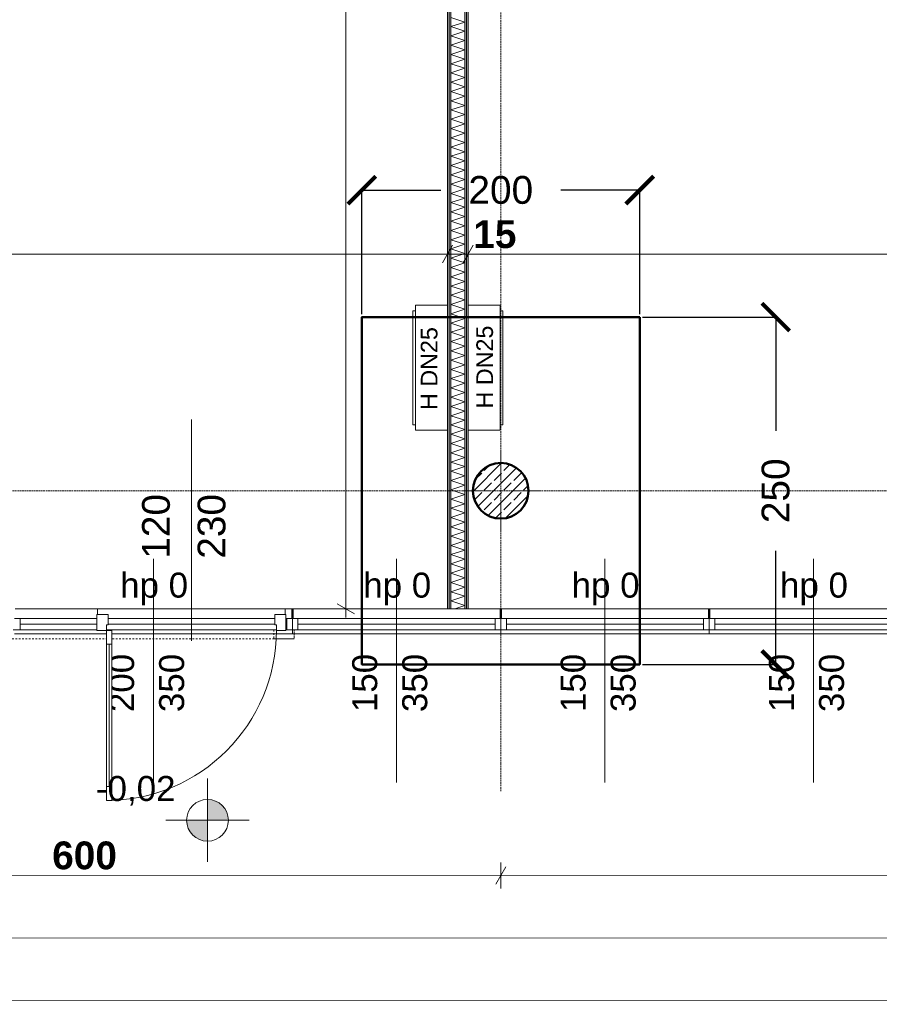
# Model space of a CAD drawing. Extents: x -7314 to 11761, y 144 to 9383.
# Tile 139 of 193: x 3883 to 4502, y 5717 to 6426. Entities that reach past the tile are written whole.
import ezdxf
from ezdxf.xclip import XClip

# ---------------------------------------------------------------- set-up
doc = ezdxf.new("R2010")
doc.units = 0
doc.header["$MEASUREMENT"] = 0
doc.header["$XCLIPFRAME"] = 0
for name, pattern in [('Krawędzie ukryte', [68, 48, -20]), ('Przerywana', [96, 48, -48]), ('Przerywana gęsta', [36, 24, -12]), ('Wipeout_Contour', [20000, 0, -20000])]:
    doc.linetypes.add(name, pattern=pattern)
for name, color, linetype in [('FORMA - Arch 01 - 220-A Ściany', 7, 'Continuous'), ('FORMA - Arch 01 - 299-A Wymiary Opisy wewnetrzne', 7, 'Continuous'), ('FORMA - Arch 01 - 410-K Osie', 7, 'Continuous'), ('FORMA - Arch 01 - 440-K Słupy', 7, 'Continuous'), ('FORMA - Arch 04 - Wymiary i opisy ppoż', 7, 'Continuous'), ('FORMA - Arch 04 - Wymiary ogólne', 7, 'Continuous')]:
    doc.layers.add(name, color=color, linetype=linetype)
doc.styles.add('STYL_AUTOMATYCZNY_2', font='arial.ttf')
doc.styles.add('STYL_AUTOMATYCZNY_8', font='arial.ttf')
doc.styles.add('STYL_AUTOMATYCZNY_9', font='arial.ttf')
doc.dimstyles.get("Standard").update_dxf_attribs({"dimtxt": 0.18, "dimasz": 0.18, "dimexe": 0.18, "dimexo": 0.0625, "dimgap": 0.09, "dimtad": 0, "dimtih": 1, "dimtoh": 1, "dimdec": 4, "dimzin": 0, "dimdsep": 46, "dimtxsty": 'Standard', "dimcen": 0.09, "dimadec": 0, "dimazin": 0, "dimtfac": 1, "dimtdec": 4, "dimtofl": 0, "dimtmove": 0, "dimatfit": 3, "dimfxl": 1, "dimtolj": 1, "dimtzin": 0, "dimarcsym": 0})
pattern_1 = [(0, (4185.3, -5972.398), (0, 17.320508), [0, -10]), (0, (4190.3, -5963.738), (0, 17.320508), [0, -10])]
pattern_2 = [(0, (4185.3, -5972.398), (0, 7.5), [0, -7.5])]

# ---------------------------------------------------------------- blocks, each defined once
blk = doc.blocks.new('*X253')
at = {"layer": 'FORMA - Arch 01 - 220-A Ściany', "color": 7, "linetype": 'Continuous', "lineweight": 5, "ltscale": 0.025}
for p, q in [((4203.12, 6424.27), (4193.12, 6427.6)), ((4193.12, 6420.94), (4203.12, 6424.27)), ((4203.12, 6417.6), (4193.12, 6420.94)), ((4193.12, 6414.27), (4203.12, 6417.6)), ((4203.12, 6410.94), (4193.12, 6414.27)), ((4193.12, 6407.6), (4203.12, 6410.94)), ((4203.12, 6404.27), (4193.12, 6407.6)), ((4193.12, 6400.94), (4203.12, 6404.27)), ((4203.12, 6397.6), (4193.12, 6400.94)), ((4193.12, 6394.27), (4203.12, 6397.6)), ((4203.12, 6390.94), (4193.12, 6394.27)), ((4193.12, 6387.6), (4203.12, 6390.94)), ((4203.12, 6384.27), (4193.12, 6387.6)), ((4193.12, 6380.94), (4203.12, 6384.27)), ((4203.12, 6377.6), (4193.12, 6380.94)), ((4193.12, 6374.27), (4203.12, 6377.6)), ((4203.12, 6370.94), (4193.12, 6374.27)), ((4193.12, 6367.6), (4203.12, 6370.94)), ((4203.12, 6364.27), (4193.12, 6367.6)), ((4193.12, 6360.94), (4203.12, 6364.27)), ((4203.12, 6357.6), (4193.12, 6360.94)), ((4193.12, 6354.27), (4203.12, 6357.6)), ((4203.12, 6350.94), (4193.12, 6354.27)), ((4193.12, 6347.6), (4203.12, 6350.94)), ((4203.12, 6344.27), (4193.12, 6347.6)), ((4193.12, 6340.94), (4203.12, 6344.27)), ((4203.12, 6337.6), (4193.12, 6340.94)), ((4193.12, 6334.27), (4203.12, 6337.6)), ((4203.12, 6330.94), (4193.12, 6334.27)), ((4193.12, 6327.6), (4203.12, 6330.94)), ((4203.12, 6324.27), (4193.12, 6327.6)), ((4193.12, 6320.94), (4203.12, 6324.27)), ((4203.12, 6317.6), (4193.12, 6320.94)), ((4193.12, 6314.27), (4203.12, 6317.6)), ((4203.12, 6310.94), (4193.12, 6314.27)), ((4193.12, 6307.6), (4203.12, 6310.94)), ((4203.12, 6304.27), (4193.12, 6307.6)), ((4193.12, 6300.94), (4203.12, 6304.27)), ((4203.12, 6297.6), (4193.12, 6300.94)), ((4193.12, 6294.27), (4203.12, 6297.6)), ((4203.12, 6290.94), (4193.12, 6294.27)), ((4193.12, 6287.6), (4203.12, 6290.94)), ((4203.12, 6284.27), (4193.12, 6287.6)), ((4193.12, 6280.94), (4203.12, 6284.27)), ((4203.12, 6277.6), (4193.12, 6280.94)), ((4193.12, 6274.27), (4203.12, 6277.6)), ((4203.12, 6270.94), (4193.12, 6274.27)), ((4193.12, 6267.6), (4203.12, 6270.94)), ((4203.12, 6264.27), (4193.12, 6267.6)), ((4193.12, 6260.94), (4203.12, 6264.27)), ((4203.12, 6257.6), (4193.12, 6260.94)), ((4193.12, 6254.27), (4203.12, 6257.6)), ((4203.12, 6250.94), (4193.12, 6254.27)), ((4193.12, 6247.6), (4203.12, 6250.94)), ((4203.12, 6244.27), (4193.12, 6247.6)), ((4193.12, 6240.94), (4203.12, 6244.27)), ((4203.12, 6237.6), (4193.12, 6240.94)), ((4193.12, 6234.27), (4203.12, 6237.6)), ((4203.12, 6230.94), (4193.12, 6234.27)), ((4193.12, 6227.6), (4203.12, 6230.94)), ((4203.12, 6224.27), (4193.12, 6227.6)), ((4193.12, 6220.94), (4203.12, 6224.27)), ((4203.12, 6217.6), (4193.12, 6220.94)), ((4193.12, 6214.27), (4203.12, 6217.6)), ((4203.12, 6210.94), (4193.12, 6214.27)), ((4193.12, 6207.6), (4203.12, 6210.94)), ((4203.12, 6204.27), (4193.12, 6207.6)), ((4193.12, 6200.94), (4203.12, 6204.27)), ((4203.12, 6197.6), (4193.12, 6200.94)), ((4193.12, 6194.27), (4203.12, 6197.6)), ((4203.12, 6190.94), (4193.12, 6194.27)), ((4193.12, 6187.6), (4203.12, 6190.94)), ((4203.12, 6184.27), (4193.12, 6187.6)), ((4193.12, 6180.94), (4203.12, 6184.27)), ((4203.12, 6177.6), (4193.12, 6180.94)), ((4193.12, 6174.27), (4203.12, 6177.6)), ((4203.12, 6170.94), (4193.12, 6174.27)), ((4193.12, 6167.6), (4203.12, 6170.94)), ((4203.12, 6164.27), (4193.12, 6167.6)), ((4193.12, 6160.94), (4203.12, 6164.27)), ((4203.12, 6157.6), (4193.12, 6160.94)), ((4193.12, 6154.27), (4203.12, 6157.6)), ((4203.12, 6150.94), (4193.12, 6154.27)), ((4193.12, 6147.6), (4203.12, 6150.94)), ((4203.12, 6144.27), (4193.12, 6147.6)), ((4193.12, 6140.94), (4203.12, 6144.27)), ((4203.12, 6137.6), (4193.12, 6140.94)), ((4193.12, 6134.27), (4203.12, 6137.6)), ((4203.12, 6130.94), (4193.12, 6134.27)), ((4193.12, 6127.6), (4203.12, 6130.94)), ((4203.12, 6124.27), (4193.12, 6127.6)), ((4193.12, 6120.94), (4203.12, 6124.27)), ((4203.12, 6117.6), (4193.12, 6120.94)), ((4193.12, 6114.27), (4203.12, 6117.6)), ((4203.12, 6110.94), (4193.12, 6114.27)), ((4193.12, 6107.6), (4203.12, 6110.94)), ((4203.12, 6104.27), (4193.12, 6107.6)), ((4193.12, 6100.94), (4203.12, 6104.27)), ((4203.12, 6097.6), (4193.12, 6100.94)), ((4193.12, 6094.27), (4203.12, 6097.6)), ((4203.12, 6090.94), (4193.12, 6094.27)), ((4193.12, 6087.6), (4203.12, 6090.94)), ((4203.12, 6084.27), (4193.12, 6087.6)), ((4193.12, 6080.94), (4203.12, 6084.27)), ((4203.12, 6077.6), (4193.12, 6080.94)), ((4193.12, 6074.27), (4203.12, 6077.6)), ((4203.12, 6070.94), (4193.12, 6074.27)), ((4193.12, 6067.6), (4203.12, 6070.94)), ((4203.12, 6064.27), (4193.12, 6067.6)), ((4193.12, 6060.94), (4203.12, 6064.27)), ((4203.12, 6057.6), (4193.12, 6060.94)), ((4193.12, 6054.27), (4203.12, 6057.6)), ((4203.12, 6050.94), (4193.12, 6054.27)), ((4193.12, 6047.6), (4203.12, 6050.94)), ((4203.12, 6044.27), (4193.12, 6047.6)), ((4193.12, 6040.94), (4203.12, 6044.27)), ((4203.12, 6037.6), (4193.12, 6040.94)), ((4193.12, 6034.27), (4203.12, 6037.6)), ((4203.12, 6030.94), (4193.12, 6034.27)), ((4193.12, 6027.6), (4203.12, 6030.94)), ((4203.12, 6024.27), (4193.12, 6027.6)), ((4193.12, 6020.94), (4203.12, 6024.27)), ((4203.12, 6017.6), (4193.12, 6020.94)), ((4193.12, 6014.27), (4203.12, 6017.6)), ((4203.12, 6010.94), (4193.12, 6014.27)), ((4193.12, 6007.6), (4203.12, 6010.94)), ((4203.12, 6004.27), (4193.12, 6007.6)), ((4196, 6001.9), (4203.12, 6004.27))]:
    blk.add_line(p, q, dxfattribs=at)
blk = doc.blocks.new('Rysunek_1_1', base_point=(4185.3, -5972.4))
at = {"layer": 'FORMA - Arch 01 - 299-A Wymiary Opisy wewnetrzne', "linetype": 'Continuous', "lineweight": 5}
for points in [[(4017.94, 5849.76), (4032.94, 5849.76), (4031.8, 5855.51), (4028.54, 5860.37), (4023.68, 5863.62), (4017.94, 5864.76)], [(4017.94, 5849.76), (4002.94, 5849.76), (4004.08, 5844.02), (4007.33, 5839.16), (4012.2, 5835.91), (4017.94, 5834.76)]]:
    blk.add_hatch(color=7, dxfattribs=at).paths.add_polyline_path(points)
at = {"color": 7, "linetype": 'Continuous', "lineweight": 13, "ltscale": 0.025}
for p, q in [((3938.32, 6001.9), (3938.82, 6001.9)), ((4074.32, 6001.9), (4073.82, 6001.9)), ((3879.04, 5983.9), (4079.04, 5983.9)), ((4079.04, 5983.9), (4079.04, 5986.9)), ((4229.04, 5986.9), (4229.04, 5983.9)), ((4379.04, 5986.9), (4379.04, 5983.9)), ((4379.04, 5983.9), (4529.04, 5983.9))]:
    blk.add_line(p, q, dxfattribs=at)
at = {"color": 7, "linetype": 'Przerywana gęsta', "lineweight": 13, "ltscale": 0.025}
for p, q in [((3879.04, 5986.9), (4079.04, 5986.9)), ((4379.04, 5986.9), (4529.04, 5986.9))]:
    blk.add_line(p, q, dxfattribs=at)
at = {"color": 7, "linetype": 'Przerywana', "lineweight": 13, "ltscale": 0.025, "flags": 128}
for points in [[(3479.04, 5980.34), (4080.26, 5980.34), (4080.26, 5986.9), (3479.04, 5986.9)], [(4065.6, 5986.9), (4065.6, 5980.34), (4080.26, 5980.34), (4080.26, 5986.9)]]:
    blk.add_lwpolyline(points, close=True, dxfattribs=at)
at = {"layer": 'FORMA - Arch 01 - 299-A Wymiary Opisy wewnetrzne', "color": 7, "linetype": 'Continuous', "lineweight": 5, "ltscale": 0.025}
for p, q in [((4017.94, 5819.76), (4017.94, 5879.77)), ((3987.94, 5849.76), (4047.94, 5849.76))]:
    blk.add_line(p, q, dxfattribs=at)
blk.add_circle((4017.94, 5849.76), 15, dxfattribs=at)
at = {"layer": 'FORMA - Arch 01 - 410-K Osie', "color": 7, "linetype": 'Krawędzie ukryte', "lineweight": 13, "ltscale": 0.025}
blk.add_line((4229.04, 5890.7), (4229.04, 5870.77), dxfattribs=at)
at = {"layer": 'FORMA - Arch 01 - 440-K Słupy', "color": 1, "linetype": 'Continuous', "lineweight": 13, "ltscale": 0.025}
for p, q in [((4229.04, 6094.9), (4229.04, 6114.9)), ((4237.04, 6086.9), (4257.04, 6086.9)), ((4229.04, 6078.9), (4229.04, 6058.9))]:
    blk.add_line(p, q, dxfattribs=at)
blk.add_point((4229.04, 6086.9), dxfattribs=at)
at = {"layer": 'FORMA - Arch 04 - Wymiary i opisy ppoż', "color": 1, "linetype": 'Continuous', "lineweight": 13, "ltscale": 0.025}
for p, q in [((4165.62, 6134.41), (4165.62, 6216.41)), ((4165.62, 6216.41), (4167.62, 6216.41)), ((4167.62, 6130.41), (4167.62, 6220.41)), ((4167.62, 6216.41), (4167.62, 6134.41)), ((4228.62, 6130.41), (4228.62, 6220.41)), ((4230.62, 6216.41), (4228.62, 6216.41)), ((4228.62, 6216.41), (4228.62, 6134.41)), ((4230.62, 6134.41), (4230.62, 6216.41)), ((4167.62, 6134.41), (4165.62, 6134.41)), ((4228.62, 6134.41), (4230.62, 6134.41))]:
    blk.add_line(p, q, dxfattribs=at)
at = {"layer": 'FORMA - Arch 04 - Wymiary ogólne', "color": 154, "linetype": 'Continuous', "lineweight": 13, "ltscale": 0.025}
for p, q in [((4117.41, 6001.9), (4117.41, 8756.9)), ((4126.79, 6001.9), (4108.04, 6001.9)), ((4228.98, 5800.67), (4228.99, 5819.42)), ((4232.59, 5816.29), (4225.37, 5803.79)), ((3629, 5810.38), (4228.98, 5810.04)), ((4228.98, 5810.04), (4828.99, 5809.71)), ((3415.92, 5765.49), (8528.92, 5762.65)), ((3415.89, 5720.49), (9134.09, 5717.32))]:
    blk.add_line(p, q, dxfattribs=at)
at = {"color": 7, "linetype": 'Continuous', "lineweight": 13, "char_height": 20, "attachment_point": 7, "rotation": 90, "style": 'STYL_AUTOMATYCZNY_2'}
for s, insert in [('\\A1;{\\pql;\\pt0;\\fArial|b0|i0|c238|p0;\\W1.000000;120\\fArial|b0|i0|c238|p0;\\W1.000000;\\A1{\\H.66x;\\S^  ;}\\fArial|b0|i0|c238|p0;\\W1.000000;\\fArial|b0|i0|c238|p0;\\W1.000000;}', (3996.66, 6037.98)), ('\\A1;{\\pql;\\pt0;\\fArial|b0|i0|c238|p0;\\W1.000000;230\\fArial|b0|i0|c238|p0;\\W1.000000;\\A1{\\H.66x;\\S^  ;}\\fArial|b0|i0|c238|p0;\\W1.000000;\\fArial|b0|i0|c238|p0;\\W1.000000;}', (4036.67, 6037.98))]:
    blk.add_mtext(s, dxfattribs=dict(at, insert=insert))
at = {"color": 7, "linetype": 'Continuous', "lineweight": 13, "char_height": 18, "attachment_point": 7, "style": 'STYL_AUTOMATYCZNY_2'}
for insert in [(3955.02, 6004.57), (4280.02, 6004.57), (4430.02, 6004.57)]:
    blk.add_mtext('\\A1;{\\pql;\\pt0;\\fArial|b0|i0|c238|p0;\\W1.000000;hp 0\\fArial|b0|i0|c238|p0;\\W1.000000;\\A1{\\H.66x;\\S^  ;}\\fArial|b0|i0|c238|p0;\\W1.000000;\\fArial|b0|i0|c238|p0;\\W1.000000;}', dxfattribs=dict(at, insert=insert))
at = {"layer": 'FORMA - Arch 04 - Wymiary i opisy ppoż', "color": 1, "linetype": 'Continuous', "lineweight": 13, "char_height": 12, "rotation": 90, "style": 'STYL_AUTOMATYCZNY_2'}
for s, insert, attachment_point in [('\\A1;{\\pqr;\\fArial|b0|i0|c238|p0;\\W1.000000;H DN25}', (4177.53, 6204.68), 6), ('\\A1;{\\pql;\\fArial|b0|i0|c238|p0;\\W1.000000;H DN25}', (4217.53, 6146.15), 4)]:
    blk.add_mtext(s, dxfattribs=dict(at, insert=insert, attachment_point=attachment_point))
at = {"layer": 'FORMA - Arch 04 - Wymiary ogólne', "color": 154, "linetype": 'Continuous', "lineweight": 13, "insert": (4209.23, 6261.3), "char_height": 20, "width": 30.509, "attachment_point": 7, "style": 'STYL_AUTOMATYCZNY_9'}
blk.add_mtext('\\A1;{\\pql;\\fArial|b1|i0|c238|p0;\\W1.000000;15}', dxfattribs=at)
at = {"layer": 'FORMA - Arch 04 - Wymiary ogólne', "color": 154, "linetype": 'Continuous', "lineweight": 13, "insert": (3906.11, 5814.22), "char_height": 20, "width": 45.7634, "attachment_point": 7, "rotation": 359.96817, "style": 'STYL_AUTOMATYCZNY_9'}
blk.add_mtext('\\A1;{\\pql;\\fArial|b1|i0|c238|p0;\\W1.000000;600}', dxfattribs=at)
at = {"color": 254, "linetype": 'Wipeout_Contour', "lineweight": 0, "ltscale": 36271.586709}
blk.add_wipeout([(4078.54, 6001.9), (4078.54, 5994.9), (4079.04, 5994.9), (4079.04, 6001.4), (4079.04, 6001.9)], dxfattribs=at)
at = {"color": 254, "linetype": 'Wipeout_Contour', "lineweight": 0, "ltscale": 36700.244226}
blk.add_wipeout([(4229.04, 6001.9), (4229.04, 6001.4), (4229.04, 5994.9), (4229.54, 5994.9), (4229.54, 6001.9)], dxfattribs=at)
at = {"color": 254, "linetype": 'Wipeout_Contour', "lineweight": 0, "ltscale": 37137.453942}
blk.add_wipeout([(4379.04, 6001.9), (4379.04, 6001.4), (4379.04, 5994.9), (4379.54, 5994.9), (4379.54, 6001.9)], dxfattribs=at)
at = {"linetype": 'Continuous', "lineweight": 5}
h = blk.add_hatch(dxfattribs=at)
h.set_pattern_fill('Tynk__4__0001', style=0, pattern_type=2)
h.set_pattern_definition(pattern_1)
h.paths.add_polyline_path([(4078.54, 6001.9), (4078.54, 5994.9), (4079.04, 5994.9), (4079.04, 6001.4), (4079.04, 6001.9)])
h = blk.add_hatch(dxfattribs=at)
h.set_pattern_fill('Tynk__4__0001', style=0, pattern_type=2)
h.set_pattern_definition(pattern_1)
h.paths.add_polyline_path([(4229.04, 6001.9), (4229.04, 6001.4), (4229.04, 5994.9), (4229.54, 5994.9), (4229.54, 6001.9)])
h = blk.add_hatch(dxfattribs=at)
h.set_pattern_fill('Tynk__4__0001', style=0, pattern_type=2)
h.set_pattern_definition(pattern_1)
h.paths.add_polyline_path([(4379.04, 6001.9), (4379.04, 6001.4), (4379.04, 5994.9), (4379.54, 5994.9), (4379.54, 6001.9)])
at = {"color": 254, "linetype": 'Wipeout_Contour', "lineweight": 0, "ltscale": 28552.639701}
blk.add_wipeout([(3879.04, 5986.9), (3883.04, 5986.9), (3883.04, 5994.9), (3879.04, 5994.9)], dxfattribs=at)
at = {"color": 254, "linetype": 'Wipeout_Contour', "lineweight": 0, "ltscale": 36273.273456}
blk.add_wipeout([(4079.04, 6001.9), (4079.04, 6001.4), (4079.04, 5994.9), (4079.54, 5994.9), (4079.54, 6001.9)], dxfattribs=at)
at = {"color": 254, "linetype": 'Wipeout_Contour', "lineweight": 0, "ltscale": 36698.515794}
blk.add_wipeout([(4228.54, 6001.9), (4228.54, 5994.9), (4229.04, 5994.9), (4229.04, 6001.4), (4229.04, 6001.9)], dxfattribs=at)
at = {"color": 254, "linetype": 'Wipeout_Contour', "lineweight": 0, "ltscale": 37135.685271}
blk.add_wipeout([(4378.54, 6001.9), (4378.54, 5994.9), (4379.04, 5994.9), (4379.04, 6001.4), (4379.04, 6001.9)], dxfattribs=at)
at = {"linetype": 'Continuous', "lineweight": 5}
h = blk.add_hatch(dxfattribs=at)
h.set_pattern_fill('Tynk__4__0001', style=0, pattern_type=2)
h.set_pattern_definition(pattern_1)
h.paths.add_polyline_path([(4079.04, 6001.9), (4079.04, 6001.4), (4079.04, 5994.9), (4079.54, 5994.9), (4079.54, 6001.9)])
h = blk.add_hatch(dxfattribs=at)
h.set_pattern_fill('Tynk__4__0001', style=0, pattern_type=2)
h.set_pattern_definition(pattern_1)
h.paths.add_polyline_path([(4228.54, 6001.9), (4228.54, 5994.9), (4229.04, 5994.9), (4229.04, 6001.4), (4229.04, 6001.9)])
h = blk.add_hatch(dxfattribs=at)
h.set_pattern_fill('Tynk__4__0001', style=0, pattern_type=2)
h.set_pattern_definition(pattern_1)
h.paths.add_polyline_path([(4378.54, 6001.9), (4378.54, 5994.9), (4379.04, 5994.9), (4379.04, 6001.4), (4379.04, 6001.9)])
at = {"color": 7, "linetype": 'Continuous', "lineweight": 13, "ltscale": 0.025}
for p, q in [((3879.54, 6001.9), (4078.54, 6001.9)), ((4078.54, 5994.9), (4078.54, 6001.9)), ((4079.04, 6001.9), (4078.54, 6001.9)), ((4079.04, 6001.9), (4078.54, 6001.9)), ((4079.04, 6001.9), (4079.54, 6001.9)), ((4079.04, 6001.9), (4079.54, 6001.9)), ((4079.54, 5994.9), (4079.54, 6001.9)), ((4079.54, 6001.9), (4228.54, 6001.9)), ((4228.54, 5994.9), (4228.54, 6001.9)), ((4229.04, 6001.9), (4228.54, 6001.9)), ((4229.04, 6001.9), (4228.54, 6001.9)), ((4229.04, 6001.9), (4229.54, 6001.9)), ((4229.04, 6001.9), (4229.54, 6001.9)), ((4229.54, 5994.9), (4229.54, 6001.9)), ((4229.54, 6001.9), (4378.54, 6001.9)), ((4378.54, 5994.9), (4378.54, 6001.9)), ((4379.04, 6001.9), (4378.54, 6001.9)), ((4379.04, 6001.9), (4378.54, 6001.9)), ((4379.04, 6001.9), (4379.54, 6001.9)), ((4379.04, 6001.9), (4379.54, 6001.9)), ((4379.54, 5994.9), (4379.54, 6001.9)), ((4379.54, 6001.9), (4528.54, 6001.9)), ((4079.04, 5994.9), (4078.54, 5994.9)), ((4079.04, 5994.9), (4079.54, 5994.9)), ((4229.04, 5994.9), (4228.54, 5994.9)), ((4229.04, 5994.9), (4229.54, 5994.9)), ((4379.04, 5994.9), (4378.54, 5994.9)), ((4379.04, 5994.9), (4379.54, 5994.9))]:
    blk.add_line(p, q, dxfattribs=at)
at = {"color": 254, "linetype": 'Wipeout_Contour', "lineweight": 0, "ltscale": 28986.372316}
blk.add_wipeout([(4079.04, 5994.9), (4075.04, 5994.9), (4075.04, 5986.9), (4079.04, 5986.9)], dxfattribs=at)
at = {"color": 254, "linetype": 'Wipeout_Contour', "lineweight": 0, "ltscale": 29687.537663}
blk.add_wipeout([(4379.04, 5986.9), (4383.04, 5986.9), (4383.04, 5994.9), (4379.04, 5994.9)], dxfattribs=at)
at = {"color": 254, "linetype": 'Wipeout_Contour', "lineweight": 0, "ltscale": 34057.259102}
blk.add_wipeout([(4190.62, 8756.9), (4190.62, 6001.9), (4191.87, 6001.9), (4191.87, 8756.9)], dxfattribs=at).dxf.layer = 'FORMA - Arch 01 - 220-A Ściany'
at = {"color": 254, "linetype": 'Wipeout_Contour', "lineweight": 0, "ltscale": 33777.637637}
blk.add_wipeout([(4204.37, 8586.15), (4204.37, 6001.9), (4205.62, 6001.9), (4205.62, 8586.15)], dxfattribs=at).dxf.layer = 'FORMA - Arch 01 - 220-A Ściany'
at = {"layer": 'FORMA - Arch 01 - 220-A Ściany', "linetype": 'Continuous', "lineweight": 5}
h = blk.add_hatch(dxfattribs=at)
h.set_pattern_fill('Gips_0001', style=0, pattern_type=2)
h.set_pattern_definition(pattern_2)
h.paths.add_polyline_path([(4190.62, 8756.9), (4190.62, 6001.9), (4191.87, 6001.9), (4191.87, 8756.9)])
h = blk.add_hatch(dxfattribs=at)
h.set_pattern_fill('Gips_0001', style=0, pattern_type=2)
h.set_pattern_definition(pattern_2)
h.paths.add_polyline_path([(4204.37, 8586.15), (4204.37, 6001.9), (4205.62, 6001.9), (4205.62, 8586.15)])
at = {"layer": 'FORMA - Arch 01 - 440-K Słupy', "linetype": 'Continuous', "lineweight": 5}
h = blk.add_hatch(dxfattribs=at)
h.set_pattern_fill('beton_zbrojony_gęsty_0001', style=0, pattern_type=2)
h.set_pattern_definition([(45, (4185.3, -5972.398), (-7.071068, 7.071068), []), (45, (4181.764, -5968.863), (-7.071068, 7.071068), [7.5, -2.5])])
h.paths.add_polyline_path([(4249.04, 6086.9, 0.414214), (4229.04, 6106.9, 0.414214), (4209.04, 6086.9, 0.414214), (4229.04, 6066.9, 0.414214)])
at = {"color": 7, "linetype": 'Continuous', "lineweight": 13, "ltscale": 0.025}
for p, q in [((4079.04, 5987.4), (4079.04, 5994.9)), ((4079.04, 5987.4), (4079.04, 5994.9)), ((4379.04, 5987.4), (4379.04, 5994.9)), ((4379.04, 5987.4), (4379.04, 5994.9)), ((4079.04, 5986.9), (4079.04, 5987.4)), ((4079.04, 5986.9), (4079.04, 5987.4)), ((4079.04, 5986.9), (4079.04, 5983.9)), ((4229.04, 5983.9), (4379.04, 5983.9)), ((4379.04, 5986.9), (4379.04, 5987.4)), ((4379.04, 5986.9), (4379.04, 5987.4)), ((4379.04, 5983.9), (4379.04, 5986.9))]:
    blk.add_line(p, q, dxfattribs=at)
at = {"color": 7, "linetype": 'Przerywana gęsta', "lineweight": 13, "ltscale": 0.025}
blk.add_line((4229.04, 5986.9), (4379.04, 5986.9), dxfattribs=at)
at = {"layer": 'FORMA - Arch 01 - 440-K Słupy', "color": 7, "linetype": 'Continuous', "lineweight": 25, "ltscale": 0.025, "flags": 128}
blk.add_lwpolyline([(4249.04, 6086.9, -0.414214), (4229.04, 6066.9, -0.414214), (4209.04, 6086.9, -0.414214), (4229.04, 6106.9, -0.414214)], format="xyb", close=True, dxfattribs=at)
at = {"color": 254, "linetype": 'Wipeout_Contour', "lineweight": 0, "ltscale": 28769.418316}
blk.add_wipeout([(3883.04, 5986.9), (4075.04, 5986.9), (4075.04, 5994.9), (3883.04, 5994.9)], dxfattribs=at)
at = {"color": 254, "linetype": 'Wipeout_Contour', "lineweight": 0, "ltscale": 29861.691926}
blk.add_wipeout([(4383.04, 5986.9), (4525.04, 5986.9), (4525.04, 5994.9), (4383.04, 5994.9)], dxfattribs=at)
at = {"color": 7, "linetype": 'Continuous', "lineweight": 15, "ltscale": 0.025}
for p, q in [((4006.32, 6138.27), (4006.32, 5978.81)), ((3979.04, 5876.9), (3979.04, 6037.81)), ((4454.04, 5876.9), (4454.04, 6037.81)), ((3883.04, 5994.9), (3879.04, 5994.9)), ((3883.04, 5986.9), (3883.04, 5994.9)), ((4079.04, 5994.9), (4075.04, 5994.9)), ((4075.04, 5994.9), (4075.04, 5986.9)), ((4383.04, 5994.9), (4379.04, 5994.9)), ((4383.04, 5986.9), (4383.04, 5994.9)), ((3879.04, 5986.9), (3883.04, 5986.9)), ((4075.04, 5986.9), (4079.04, 5986.9)), ((4379.04, 5986.9), (4383.04, 5986.9))]:
    blk.add_line(p, q, dxfattribs=at)
at = {"color": 7, "linetype": 'Continuous', "lineweight": 13, "ltscale": 0.025}
for p, q in [((4078.54, 5994.9), (4078.54, 6001.9)), ((4379.54, 5994.9), (4379.54, 6001.9)), ((4075.04, 5994.9), (3883.04, 5994.9)), ((3883.04, 5990.9), (4075.04, 5990.9)), ((4525.04, 5994.9), (4383.04, 5994.9)), ((4383.04, 5990.9), (4525.04, 5990.9)), ((3883.04, 5986.9), (4075.04, 5986.9)), ((4383.04, 5986.9), (4525.04, 5986.9))]:
    blk.add_line(p, q, dxfattribs=at)
blk.add_arc((3945.12, 5986.4), 122.4, 270, 0, dxfattribs=at)
at = {"color": 7, "linetype": 'Continuous', "lineweight": 13, "char_height": 18, "attachment_point": 7, "rotation": 90, "style": 'STYL_AUTOMATYCZNY_2'}
for s, insert in [('\\A1;{\\pql;\\pt0;\\fArial|b0|i0|c238|p0;\\W1.000000;200\\fArial|b0|i0|c238|p0;\\W1.000000;\\A1{\\H.66x;\\S^  ;}\\fArial|b0|i0|c238|p0;\\W1.000000;\\fArial|b0|i0|c238|p0;\\W1.000000;}', (3970.34, 5927.59)), ('\\A1;{\\pql;\\pt0;\\fArial|b0|i0|c238|p0;\\W1.000000;350\\fArial|b0|i0|c238|p0;\\W1.000000;\\A1{\\H.66x;\\S^  ;}\\fArial|b0|i0|c238|p0;\\W1.000000;\\fArial|b0|i0|c238|p0;\\W1.000000;}', (4481.35, 5927.59))]:
    blk.add_mtext(s, dxfattribs=dict(at, insert=insert))
at = {"color": 254, "linetype": 'Wipeout_Contour', "lineweight": 0, "ltscale": 29337.363462}
blk.add_wipeout([(4229.04, 5986.9), (4233.04, 5986.9), (4233.04, 5994.9), (4229.04, 5994.9)], dxfattribs=at)
at = {"color": 254, "linetype": 'Wipeout_Contour', "lineweight": 0, "ltscale": 34059.770011}
blk.add_wipeout([(4191.87, 8756.9), (4191.87, 6001.9), (4193.12, 6001.9), (4193.12, 8756.9)], dxfattribs=at).dxf.layer = 'FORMA - Arch 01 - 220-A Ściany'
at = {"color": 254, "linetype": 'Wipeout_Contour', "lineweight": 0, "ltscale": 33777.349171}
blk.add_wipeout([(4203.12, 8587.4), (4203.12, 6001.9), (4204.37, 6001.9), (4204.37, 8587.4)], dxfattribs=at).dxf.layer = 'FORMA - Arch 01 - 220-A Ściany'
at = {"layer": 'FORMA - Arch 01 - 220-A Ściany', "linetype": 'Continuous', "lineweight": 5}
h = blk.add_hatch(dxfattribs=at)
h.set_pattern_fill('Gips_0001', style=0, pattern_type=2)
h.set_pattern_definition(pattern_2)
h.paths.add_polyline_path([(4191.87, 8756.9), (4191.87, 6001.9), (4193.12, 6001.9), (4193.12, 8756.9)])
h = blk.add_hatch(dxfattribs=at)
h.set_pattern_fill('Gips_0001', style=0, pattern_type=2)
h.set_pattern_definition(pattern_2)
h.paths.add_polyline_path([(4203.12, 8587.4), (4203.12, 6001.9), (4204.37, 6001.9), (4204.37, 8587.4)])
at = {"color": 7, "linetype": 'Continuous', "lineweight": 13, "ltscale": 0.025}
for p, q in [((4229.04, 5987.4), (4229.04, 5994.9)), ((4229.04, 5987.4), (4229.04, 5994.9)), ((4079.04, 5983.9), (4229.04, 5983.9)), ((4229.04, 5986.9), (4229.04, 5987.4)), ((4229.04, 5986.9), (4229.04, 5987.4)), ((4229.04, 5983.9), (4229.04, 5986.9))]:
    blk.add_line(p, q, dxfattribs=at)
at = {"color": 7, "linetype": 'Przerywana gęsta', "lineweight": 13, "ltscale": 0.025}
blk.add_line((4079.04, 5986.9), (4229.04, 5986.9), dxfattribs=at)
at = {"color": 254, "linetype": 'Wipeout_Contour', "lineweight": 0, "ltscale": 43035.759442}
blk.add_wipeout([(3938.32, 5997.9), (3938.32, 5986.4), (3945.12, 5986.4), (3945.12, 5990.4), (3946.32, 5990.4), (3946.32, 5997.9)], dxfattribs=at)
at = {"color": 254, "linetype": 'Wipeout_Contour', "lineweight": 0, "ltscale": 43457.193722}
blk.add_wipeout([(4066.32, 5997.9), (4066.32, 5990.4), (4067.52, 5990.4), (4067.52, 5986.4), (4074.32, 5986.4), (4074.32, 5997.9)], dxfattribs=at)
at = {"color": 254, "linetype": 'Wipeout_Contour', "lineweight": 0, "ltscale": 29678.095882}
blk.add_wipeout([(4379.04, 5994.9), (4375.04, 5994.9), (4375.04, 5986.9), (4379.04, 5986.9)], dxfattribs=at)
at = {"color": 254, "linetype": 'Wipeout_Contour', "lineweight": 0, "ltscale": 28291.311635}
blk.add_wipeout([(3945.12, 5864), (3949.12, 5864), (3949.12, 5874), (3945.12, 5874)], dxfattribs=at)
at = {"color": 7, "linetype": 'Continuous', "lineweight": 15, "ltscale": 0.025}
for p, q in [((3938.32, 5997.9), (3938.32, 5986.4)), ((3946.32, 5997.9), (3938.32, 5997.9)), ((3946.32, 5990.4), (3946.32, 5997.9)), ((4066.32, 5997.9), (4066.32, 5990.4)), ((4074.32, 5997.9), (4066.32, 5997.9)), ((4074.32, 5986.4), (4074.32, 5997.9)), ((3945.12, 5990.4), (3946.32, 5990.4)), ((4066.32, 5990.4), (4067.52, 5990.4)), ((4067.52, 5990.4), (4067.52, 5986.4)), ((4067.52, 5986.4), (4074.32, 5986.4))]:
    blk.add_line(p, q, dxfattribs=at)
at = {"color": 7, "linetype": 'Continuous', "lineweight": 13, "ltscale": 0.025}
for p, q in [((3938.32, 5997.9), (3938.32, 5987.4)), ((3938.32, 5997.9), (3938.32, 5987.4)), ((3938.82, 5997.9), (3938.82, 6001.9)), ((4073.82, 5997.9), (4073.82, 6001.9)), ((4074.32, 5997.9), (4074.32, 5987.4)), ((4074.32, 5997.9), (4074.32, 5987.4)), ((4379.04, 5987.4), (4379.04, 5994.9)), ((4379.04, 5987.4), (4379.04, 5994.9)), ((3938.32, 5987.4), (3938.32, 5986.9)), ((3938.32, 5987.4), (3938.32, 5986.9)), ((4074.32, 5987.4), (4074.32, 5986.9)), ((4074.32, 5987.4), (4074.32, 5986.9)), ((4379.04, 5986.9), (4379.04, 5987.4)), ((4379.04, 5986.9), (4379.04, 5987.4)), ((3949.12, 5864), (3945.12, 5864))]:
    blk.add_line(p, q, dxfattribs=at)
at = {"color": 254, "linetype": 'Wipeout_Contour', "lineweight": 0, "ltscale": 28995.377171}
blk.add_wipeout([(4079.04, 5986.9), (4083.04, 5986.9), (4083.04, 5994.9), (4079.04, 5994.9)], dxfattribs=at)
at = {"color": 254, "linetype": 'Wipeout_Contour', "lineweight": 0, "ltscale": 29507.668589}
blk.add_wipeout([(4233.04, 5986.9), (4375.04, 5986.9), (4375.04, 5994.9), (4233.04, 5994.9)], dxfattribs=at)
at = {"color": 254, "linetype": 'Wipeout_Contour', "lineweight": 0, "ltscale": 28665.485516}
blk.add_wipeout([(3949.12, 5986.4), (3945.12, 5986.4), (3945.12, 5976.4), (3949.12, 5976.4)], dxfattribs=at)
at = {"color": 254, "linetype": 'Wipeout_Contour', "lineweight": 0, "ltscale": 33768.204376}
blk.add_wipeout([(4193.12, 8588.65), (4193.12, 6001.9), (4203.12, 6001.9), (4203.12, 8588.65)], dxfattribs=at).dxf.layer = 'FORMA - Arch 01 - 220-A Ściany'
at = {"color": 7, "linetype": 'Continuous', "lineweight": 15, "ltscale": 0.025}
for p, q in [((4304.04, 5876.9), (4304.04, 6037.81)), ((3945.12, 5986.4), (3945.12, 5990.4)), ((4233.04, 5994.9), (4229.04, 5994.9)), ((4233.04, 5986.9), (4233.04, 5994.9)), ((4379.04, 5994.9), (4375.04, 5994.9)), ((4375.04, 5994.9), (4375.04, 5986.9)), ((3938.32, 5986.4), (3945.12, 5986.4)), ((4229.04, 5986.9), (4233.04, 5986.9)), ((4375.04, 5986.9), (4379.04, 5986.9))]:
    blk.add_line(p, q, dxfattribs=at)
at = {"color": 7, "linetype": 'Continuous', "lineweight": 13, "ltscale": 0.025}
for p, q in [((4229.54, 5994.9), (4229.54, 6001.9)), ((4378.54, 5994.9), (4378.54, 6001.9)), ((4079.04, 5987.4), (4079.04, 5994.9)), ((4079.04, 5987.4), (4079.04, 5994.9)), ((4375.04, 5994.9), (4233.04, 5994.9)), ((4233.04, 5990.9), (4375.04, 5990.9)), ((3945.12, 5986.4), (3949.12, 5986.4)), ((4079.04, 5986.9), (4079.04, 5987.4)), ((4079.04, 5986.9), (4079.04, 5987.4)), ((4233.04, 5986.9), (4375.04, 5986.9))]:
    blk.add_line(p, q, dxfattribs=at)
at = {"layer": 'FORMA - Arch 01 - 220-A Ściany', "color": 7, "linetype": 'Continuous', "lineweight": 13, "ltscale": 0.025}
for p, q in [((4191.87, 8756.9), (4191.87, 6001.9)), ((4193.12, 8588.65), (4193.12, 6001.9)), ((4203.12, 6001.9), (4203.12, 8588.65)), ((4204.37, 6001.9), (4204.37, 8587.4))]:
    blk.add_line(p, q, dxfattribs=at)
at = {"layer": 'FORMA - Arch 01 - 220-A Ściany', "color": 7, "linetype": 'Continuous', "lineweight": 15, "ltscale": 0.025, "flags": 128}
for points in [[(4190.62, 8756.9), (4190.62, 6001.9)], [(4205.62, 6001.9), (4205.62, 8586.15)], [(4190.62, 6001.9), (4205.62, 6001.9)]]:
    blk.add_lwpolyline(points, dxfattribs=at)
at = {"layer": 'FORMA - Arch 01 - 410-K Osie', "color": 7, "linetype": 'Krawędzie ukryte', "lineweight": 13, "ltscale": 0.025}
blk.add_line((9436.16, 6086.9), (587.6, 6086.9), dxfattribs=at)
at = {"layer": 'FORMA - Arch 01 - 440-K Słupy', "color": 1, "linetype": 'Continuous', "lineweight": 13, "ltscale": 0.025}
blk.add_line((4221.04, 6086.9), (4201.04, 6086.9), dxfattribs=at)
at = {"layer": 'FORMA - Arch 04 - Wymiary i opisy ppoż', "color": 1, "linetype": 'Continuous', "lineweight": 13, "ltscale": 0.025}
for p, q in [((4167.62, 6220.41), (4190.62, 6220.41)), ((4190.62, 6220.41), (4190.62, 6130.41)), ((4228.62, 6220.41), (4205.62, 6220.41)), ((4205.62, 6220.41), (4205.62, 6130.41)), ((4190.62, 6130.41), (4167.62, 6130.41)), ((4205.62, 6130.41), (4228.62, 6130.41))]:
    blk.add_line(p, q, dxfattribs=at)
at = {"layer": 'FORMA - Arch 04 - Wymiary ogólne', "color": 154, "linetype": 'Continuous', "lineweight": 13, "ltscale": 0.025}
for p, q in [((4190.62, 6266.68), (4190.62, 6247.93)), ((4205.62, 6266.68), (4205.62, 6247.93)), ((4190.62, 6257.3), (2427.21, 6257.3)), ((4187.01, 6251.05), (4194.22, 6263.55)), ((4205.62, 6257.3), (4190.62, 6257.3)), ((4202.01, 6251.05), (4209.22, 6263.55)), ((5939.27, 6257.3), (4205.62, 6257.3))]:
    blk.add_line(p, q, dxfattribs=at)
at = {"color": 7, "linetype": 'Continuous', "lineweight": 13, "ltscale": 0.025}
blk.add_blockref('*X253', (0, 0), dxfattribs=at)
at = {"color": 7, "linetype": 'Continuous', "lineweight": 13, "insert": (4130.02, 6004.57), "char_height": 18, "attachment_point": 7, "style": 'STYL_AUTOMATYCZNY_2'}
blk.add_mtext('\\A1;{\\pql;\\pt0;\\fArial|b0|i0|c238|p0;\\W1.000000;hp 0\\fArial|b0|i0|c238|p0;\\W1.000000;\\A1{\\H.66x;\\S^  ;}\\fArial|b0|i0|c238|p0;\\W1.000000;\\fArial|b0|i0|c238|p0;\\W1.000000;}', dxfattribs=at)
at = {"color": 7, "linetype": 'Continuous', "lineweight": 13, "char_height": 18, "attachment_point": 7, "rotation": 90, "style": 'STYL_AUTOMATYCZNY_2'}
for s, insert in [('\\A1;{\\pql;\\pt0;\\fArial|b0|i0|c238|p0;\\W1.000000;350\\fArial|b0|i0|c238|p0;\\W1.000000;\\A1{\\H.66x;\\S^  ;}\\fArial|b0|i0|c238|p0;\\W1.000000;\\fArial|b0|i0|c238|p0;\\W1.000000;}', (4331.35, 5927.59)), ('\\A1;{\\pql;\\pt0;\\fArial|b0|i0|c238|p0;\\W1.000000;150\\fArial|b0|i0|c238|p0;\\W1.000000;\\A1{\\H.66x;\\S^  ;}\\fArial|b0|i0|c238|p0;\\W1.000000;\\fArial|b0|i0|c238|p0;\\W1.000000;}', (4445.34, 5927.59))]:
    blk.add_mtext(s, dxfattribs=dict(at, insert=insert))
at = {"color": 254, "linetype": 'Wipeout_Contour', "lineweight": 0, "ltscale": 28476.126107}
blk.add_wipeout([(3945.12, 5874), (3947.12, 5874), (3947.12, 5976.4), (3945.12, 5976.4)], dxfattribs=at)
at = {"color": 7, "linetype": 'Continuous', "lineweight": 13, "ltscale": 0.025, "flags": 128}
blk.add_lwpolyline([(3945.12, 5874), (3945.12, 5976.4), (3947.12, 5976.4), (3947.12, 5874)], close=True, dxfattribs=at)
at = {"color": 254, "linetype": 'Wipeout_Contour', "lineweight": 0, "ltscale": 29328.136279}
blk.add_wipeout([(4229.04, 5994.9), (4225.04, 5994.9), (4225.04, 5986.9), (4229.04, 5986.9)], dxfattribs=at)
at = {"color": 7, "linetype": 'Continuous', "lineweight": 13, "ltscale": 0.025}
for p, q in [((4229.04, 5987.4), (4229.04, 5994.9)), ((4229.04, 5987.4), (4229.04, 5994.9)), ((4229.04, 5986.9), (4229.04, 5987.4)), ((4229.04, 5986.9), (4229.04, 5987.4))]:
    blk.add_line(p, q, dxfattribs=at)
at = {"layer": 'FORMA - Arch 01 - 410-K Osie', "color": 7, "linetype": 'Krawędzie ukryte', "lineweight": 13, "ltscale": 0.025}
blk.add_line((4229.04, 5890.7), (4229.04, 8978.35), dxfattribs=at)
at = {"color": 254, "linetype": 'Wipeout_Contour', "lineweight": 0, "ltscale": 29161.693762}
blk.add_wipeout([(4083.04, 5986.9), (4225.04, 5986.9), (4225.04, 5994.9), (4083.04, 5994.9)], dxfattribs=at)
at = {"color": 254, "linetype": 'Wipeout_Contour', "lineweight": 0, "ltscale": 28480.56149}
blk.add_wipeout([(3947.12, 5874), (3949.12, 5874), (3949.12, 5976.4), (3947.12, 5976.4)], dxfattribs=at)
at = {"color": 7, "linetype": 'Continuous', "lineweight": 15, "ltscale": 0.025}
for p, q in [((4154.04, 5876.9), (4154.04, 6037.81)), ((4083.04, 5994.9), (4079.04, 5994.9)), ((4083.04, 5986.9), (4083.04, 5994.9)), ((4229.04, 5994.9), (4225.04, 5994.9)), ((4225.04, 5994.9), (4225.04, 5986.9)), ((4079.04, 5986.9), (4083.04, 5986.9)), ((4225.04, 5986.9), (4229.04, 5986.9))]:
    blk.add_line(p, q, dxfattribs=at)
at = {"color": 7, "linetype": 'Continuous', "lineweight": 13, "ltscale": 0.025}
for p, q in [((4079.54, 5994.9), (4079.54, 6001.9)), ((4228.54, 5994.9), (4228.54, 6001.9)), ((4225.04, 5994.9), (4083.04, 5994.9)), ((4083.04, 5990.9), (4225.04, 5990.9)), ((3945.12, 5976.4), (3945.12, 5986.4)), ((3949.12, 5986.4), (3949.12, 5976.4)), ((4083.04, 5986.9), (4225.04, 5986.9)), ((3949.12, 5976.4), (3945.12, 5976.4)), ((3947.12, 5874), (3947.12, 5976.4)), ((3945.12, 5864), (3945.12, 5874)), ((3945.12, 5874), (3949.12, 5874)), ((3949.12, 5874), (3949.12, 5864))]:
    blk.add_line(p, q, dxfattribs=at)
at = {"color": 7, "linetype": 'Continuous', "lineweight": 13, "ltscale": 0.025, "flags": 128}
blk.add_lwpolyline([(3947.12, 5874), (3947.12, 5976.4), (3949.12, 5976.4), (3949.12, 5874)], close=True, dxfattribs=at)
at = {"layer": 'FORMA - Arch 04 - Wymiary ogólne', "color": 154, "linetype": 'Continuous', "lineweight": 13, "ltscale": 0.025}
for p, q in [((4111.16, 6005.51), (4123.66, 5998.29)), ((4117.41, 5995.78), (4117.41, 6001.9))]:
    blk.add_line(p, q, dxfattribs=at)
at = {"color": 7, "linetype": 'Continuous', "lineweight": 13, "char_height": 18, "attachment_point": 7, "rotation": 90, "style": 'STYL_AUTOMATYCZNY_2'}
for s, insert in [('\\A1;{\\pql;\\pt0;\\fArial|b0|i0|c238|p0;\\W1.000000;350\\fArial|b0|i0|c238|p0;\\W1.000000;\\A1{\\H.66x;\\S^  ;}\\fArial|b0|i0|c238|p0;\\W1.000000;\\fArial|b0|i0|c238|p0;\\W1.000000;}', (4006.35, 5927.59)), ('\\A1;{\\pql;\\pt0;\\fArial|b0|i0|c238|p0;\\W1.000000;150\\fArial|b0|i0|c238|p0;\\W1.000000;\\A1{\\H.66x;\\S^  ;}\\fArial|b0|i0|c238|p0;\\W1.000000;\\fArial|b0|i0|c238|p0;\\W1.000000;}', (4145.34, 5927.59)), ('\\A1;{\\pql;\\pt0;\\fArial|b0|i0|c238|p0;\\W1.000000;350\\fArial|b0|i0|c238|p0;\\W1.000000;\\A1{\\H.66x;\\S^  ;}\\fArial|b0|i0|c238|p0;\\W1.000000;\\fArial|b0|i0|c238|p0;\\W1.000000;}', (4181.35, 5927.59)), ('\\A1;{\\pql;\\pt0;\\fArial|b0|i0|c238|p0;\\W1.000000;150\\fArial|b0|i0|c238|p0;\\W1.000000;\\A1{\\H.66x;\\S^  ;}\\fArial|b0|i0|c238|p0;\\W1.000000;\\fArial|b0|i0|c238|p0;\\W1.000000;}', (4295.34, 5927.59))]:
    blk.add_mtext(s, dxfattribs=dict(at, insert=insert))
at = {"layer": 'FORMA - Arch 01 - 299-A Wymiary Opisy wewnetrzne', "color": 7, "linetype": 'Continuous', "lineweight": 13, "insert": (3937.62, 5860.29), "char_height": 18, "width": 56.2662, "attachment_point": 7, "style": 'STYL_AUTOMATYCZNY_8'}
blk.add_mtext('\\A1;{\\pql;\\fArial|b0|i0|c238|p0;\\W1.000000;-0,02}', dxfattribs=at)
blk = doc.blocks.new('_ArchTick')
at = {"color": 0, "linetype": 'ByBlock', "transparency": 16777216, "const_width": 0.15}
blk.add_lwpolyline([(-0.5, -0.5), (0.5, 0.5)], dxfattribs=at)
blk = doc.blocks.new('*D451')
at = {"color": 0, "lineweight": -2}
for p, q in [((4331.04, 6211.9), (4427.14, 6211.9)), ((4426.96, 6211.9), (4426.96, 6130.13)), ((4426.96, 5961.9), (4426.96, 6043.67)), ((4331.04, 5961.9), (4427.14, 5961.9))]:
    blk.add_line(p, q, dxfattribs=at)
at = {"layer": 'Defpoints', "color": 0}
for p in [(4329.04, 6211.9), (4329.04, 5961.9), (4426.96, 5961.9)]:
    blk.add_point(p, dxfattribs=at)
at = {"color": 0, "linetype": 'ByBlock', "lineweight": -2, "xscale": 20, "yscale": 20, "zscale": 20}
for p, rotation in [((4426.96, 6211.9), 90), ((4426.96, 5961.9), 270)]:
    blk.add_blockref('_ArchTick', p, dxfattribs=dict(at, rotation=rotation))
at = {"color": 1, "lineweight": 20, "insert": (4426.96, 6086.9), "char_height": 20, "attachment_point": 5, "rotation": 90, "style": 'STYL_AUTOMATYCZNY_2'}
blk.add_mtext('\\A1;250', dxfattribs=at)
blk = doc.blocks.new('*D452')
at = {"color": 0, "lineweight": -2}
for p, q in [((4129.04, 6213.9), (4129.04, 6303.47)), ((4129.04, 6303.29), (4185.81, 6303.29)), ((4329.04, 6303.29), (4272.27, 6303.29)), ((4329.04, 6213.9), (4329.04, 6303.47))]:
    blk.add_line(p, q, dxfattribs=at)
at = {"layer": 'Defpoints', "color": 0}
for p in [(4329.04, 6303.29), (4129.04, 6211.9), (4329.04, 6211.9)]:
    blk.add_point(p, dxfattribs=at)
at = {"color": 0, "linetype": 'ByBlock', "lineweight": -2, "xscale": 20, "yscale": 20, "zscale": 20, "rotation": 180}
blk.add_blockref('_ArchTick', (4129.04, 6303.29), dxfattribs=at)
at = {"color": 0, "linetype": 'ByBlock', "lineweight": -2, "xscale": 20, "yscale": 20, "zscale": 20}
blk.add_blockref('_ArchTick', (4329.04, 6303.29), dxfattribs=at)
at = {"color": 1, "lineweight": 20, "insert": (4229.04, 6303.29), "char_height": 20, "attachment_point": 5, "style": 'STYL_AUTOMATYCZNY_2'}
blk.add_mtext('\\A1;200', dxfattribs=at)

msp = doc.modelspace()

# ---------------------------------------------------------------- block references
at = {"lineweight": 20}
ref = msp.add_blockref('Rysunek_1_1', (4185.29965, -5972.39804), dxfattribs=at)
XClip(ref).set_block_clipping_path([(254.0251470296, 246.5573808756), (9689.7973583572, 9358.9497337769)])

# ---------------------------------------------------------------- next in the draw order: linework, layer by layer
at = {"lineweight": 50}
msp.add_lwpolyline([(4329.04065, 6211.89689), (4329.04065, 5961.89689), (4129.04065, 5961.89689), (4129.04065, 6211.89689), (4329.04065, 6211.89689)], dxfattribs=at)
msp.add_circle((4229.04065, 6086.89676), 20, dxfattribs=at)

# ---------------------------------------------------------------- next in the draw order: dimensions: what is measured, and where the dimension line sits
at = {"lineweight": 20}
dim = msp.add_linear_dim(base=(4329.04065, 6303.28559), p1=(4129.04065, 6211.89689), p2=(4329.04065, 6211.89689), dimstyle='Standard', override={"dimtxt": 20, "dimasz": 20, "dimexo": 2, "dimgap": 21, "dimdec": 0, "dimtxsty": 'STYL_AUTOMATYCZNY_2', "dimblk1": 'ArchTick', "dimblk2": 'ArchTick', "dimsah": 1, "dimclrt": 1}, dxfattribs=at)
dim.commit()
dim.dimension.update_dxf_attribs({"geometry": '*D452', "text_midpoint": (4229.04065, 6303.28559), "text_rotation": 360})
dim = msp.add_linear_dim(base=(4426.96127, 5961.89689), p1=(4329.04065, 6211.89689), p2=(4329.04065, 5961.89689), angle=90, dimstyle='Standard', override={"dimtxt": 20, "dimasz": 20, "dimexo": 2, "dimgap": 21, "dimdec": 0, "dimtxsty": 'STYL_AUTOMATYCZNY_2', "dimblk1": 'ArchTick', "dimblk2": 'ArchTick', "dimsah": 1, "dimclrt": 1}, dxfattribs=at)
dim.commit()
dim.dimension.update_dxf_attribs({"geometry": '*D451', "text_midpoint": (4426.96127, 6086.89689), "text_rotation": 90})

doc.saveas('drawing.dxf')
